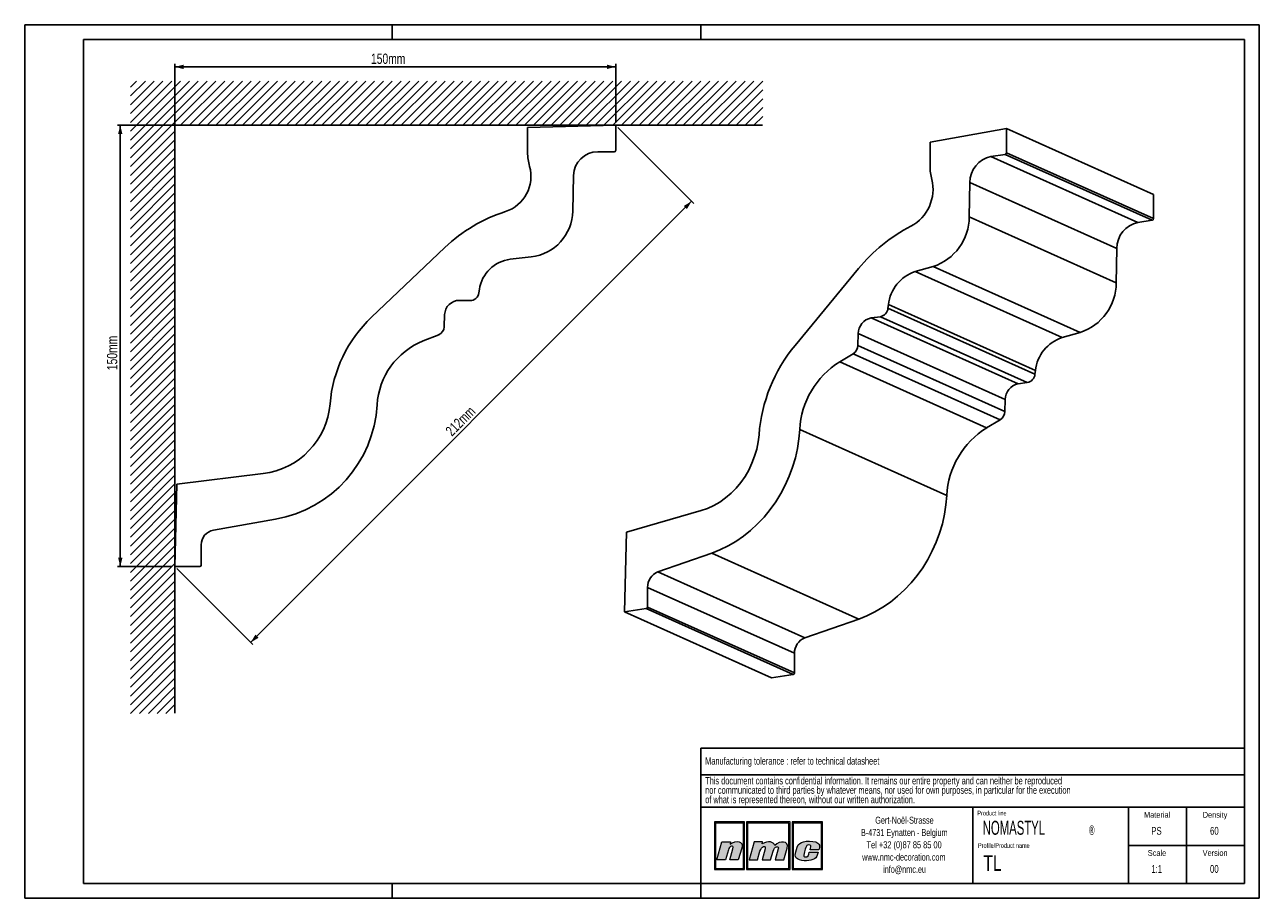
# Model space of a CAD drawing. Header units: millimetres. Extents: x 0 to 420, y 0 to 297.
import ezdxf
from ezdxf.lldxf.tags import DXFTag

# ---------------------------------------------------------------- set-up
doc = ezdxf.new("R2010")
doc.units = ezdxf.units.MM
doc.layers.add('1', color=7, linetype='Continuous', lineweight=25)
for name, color, linetype in [('2', 7, 'Continuous'), ('4', 11, 'PHANTOM'), ('5', 136, 'PHANTOM')]:
    doc.layers.add(name, color=color, linetype=linetype)
doc.styles.add('SLDTEXTSTYLE0', font='TXT', dxfattribs={"width": 0.75})
doc.styles.add('SLDTEXTSTYLE1', font='TXT', dxfattribs={"width": 0.605})
doc.styles.add('SLDTEXTSTYLE2', font='TXT', dxfattribs={"width": 0.693182})
doc.styles.add('SLDTEXTSTYLE3', font='TXT', dxfattribs={"width": 0.70989})
tags = doc.linetypes.add('PHANTOM', pattern=[12.7, 6.35, -1.27, 1.27, -1.27, 1.27, -1.27]).pattern_tags.tags
tags[14:15] = [DXFTag(74, 4), DXFTag(75, 0), DXFTag(340, '0'), DXFTag(46, 1.0), DXFTag(50, 0.0), DXFTag(44, 0.0), DXFTag(45, 0.0)]
tags[12:13] = [DXFTag(74, 4), DXFTag(75, 0), DXFTag(340, '0'), DXFTag(46, 1.0), DXFTag(50, 0.0), DXFTag(44, 0.0), DXFTag(45, 0.0)]
tags[10:11] = [DXFTag(74, 4), DXFTag(75, 0), DXFTag(340, '0'), DXFTag(46, 1.0), DXFTag(50, 0.0), DXFTag(44, 0.0), DXFTag(45, 0.0)]
tags[8:9] = [DXFTag(74, 4), DXFTag(75, 0), DXFTag(340, '0'), DXFTag(46, 1.0), DXFTag(50, 0.0), DXFTag(44, 0.0), DXFTag(45, 0.0)]
tags[6:7] = [DXFTag(74, 4), DXFTag(75, 0), DXFTag(340, '0'), DXFTag(46, 1.0), DXFTag(50, 0.0), DXFTag(44, 0.0), DXFTag(45, 0.0)]
tags[4:5] = [DXFTag(74, 4), DXFTag(75, 0), DXFTag(340, '0'), DXFTag(46, 1.0), DXFTag(50, 0.0), DXFTag(44, 0.0), DXFTag(45, 0.0)]
doc.dimstyles.new('SLDDIMSTYLE0', dxfattribs={"dimtxt": 3.5, "dimasz": 3, "dimexe": 0, "dimexo": 0.0625, "dimgap": 0.875, "dimtad": 1, "dimdec": 0, "dimrnd": 1e-09, "dimzin": 12, "dimdsep": 46, "dimtxsty": 'SLDTEXTSTYLE0', "dimsah": 1, "dimcen": 0.09, "dimadec": 0, "dimazin": 3, "dimtfac": 1, "dimtdec": 0, "dimtofl": 0, "dimtmove": 0, "dimatfit": 3, "dimfxl": 1, "dimfrac": 2, "dimtolj": 1, "dimtzin": 12, "dimarcsym": 0})

# ---------------------------------------------------------------- blocks, each defined once
blk = doc.blocks.new('SW_NOTE_0')
at = {"layer": '2', "color": 0, "attachment_point": 1, "style": 'SLDTEXTSTYLE1'}
for s, insert, char_height in [('NOMASTYL', (0, 6.14), 4.763), ('®', (36.17, 4.54), 3.17)]:
    blk.add_mtext(s, dxfattribs=dict(at, insert=insert, char_height=char_height))
blk = doc.blocks.new('SW_NOTE_1')
at = {"layer": '2', "color": 0, "char_height": 2.3813, "attachment_point": 2}
for s, insert, style in [('Gert-Noël-Strasse', (13.02, 3.07), 'SLDTEXTSTYLE0'), ('B-4731 Eynatten - Belgium', (12.97, -1.11), 'SLDTEXTSTYLE0'), ('Tel +32 (0)87 85 85 00', (12.91, -5.28), 'SLDTEXTSTYLE2'), ('www.nmc-decoration.com', (12.81, -9.46), 'SLDTEXTSTYLE0'), ('info@nmc.eu', (13.06, -13.63), 'SLDTEXTSTYLE0')]:
    blk.add_mtext(s, dxfattribs=dict(at, insert=insert, style=style))
blk = doc.blocks.new('SW_NOTE_2')
at = {"layer": '2', "color": 0, "char_height": 2.5, "attachment_point": 1, "style": 'SLDTEXTSTYLE0'}
for s, insert in [('This document contains confidential information. It remains our entire property and can neither be reproduced', (0, 3.22)), ('nor communicated to third parties by whatever means, nor used for own purposes, in particular for the execution', (0, 0.03)), ('of what is represented thereon, without our written authorization.', (0, -3.17))]:
    blk.add_mtext(s, dxfattribs=dict(at, insert=insert))
blk = doc.blocks.new('_D')
at = {"layer": '5'}
for p, q in [((51.05, 113.79), (51.05, 283.67)), ((201.05, 282.67), (51.05, 282.67)), ((201.05, 263.79), (201.05, 283.67))]:
    blk.add_line(p, q, dxfattribs=at)
for points in [[(51.05, 282.67), (54.05, 281.92), (54.05, 283.42)], [(201.05, 282.67), (198.05, 283.42), (198.05, 281.92)]]:
    blk.add_solid(points, dxfattribs=at)
at = {"layer": '5', "insert": (117.8, 287.18), "char_height": 3.5, "attachment_point": 1, "style": 'SLDTEXTSTYLE0'}
blk.add_mtext('150mm', dxfattribs=at)
blk = doc.blocks.new('_D_1')
at = {"layer": '5'}
for p, q in [((200.05, 262.79), (31.52, 262.79)), ((32.52, 262.79), (32.52, 112.79)), ((50.05, 112.79), (31.52, 112.79))]:
    blk.add_line(p, q, dxfattribs=at)
for points in [[(32.52, 262.79), (31.77, 259.79), (33.27, 259.79)], [(32.52, 112.79), (33.27, 115.79), (31.77, 115.79)]]:
    blk.add_solid(points, dxfattribs=at)
at = {"layer": '5', "insert": (28, 179.54), "char_height": 3.5, "attachment_point": 1, "rotation": 90, "style": 'SLDTEXTSTYLE0'}
blk.add_mtext('150mm', dxfattribs=at)
blk = doc.blocks.new('_D_2')
at = {"layer": '5'}
for p, q in [((201.76, 262.09), (227.58, 236.27)), ((76.87, 86.97), (226.87, 236.97)), ((51.76, 112.09), (77.58, 86.27))]:
    blk.add_line(p, q, dxfattribs=at)
for points in [[(226.87, 236.97), (224.22, 235.38), (225.28, 234.32)], [(76.87, 86.97), (79.53, 88.56), (78.47, 89.62)]]:
    blk.add_solid(points, dxfattribs=at)
at = {"layer": '5', "insert": (142.85, 159.33), "char_height": 3.5, "attachment_point": 1, "rotation": 45, "style": 'SLDTEXTSTYLE0'}
blk.add_mtext('212mm', dxfattribs=at)

msp = doc.modelspace()

# ---------------------------------------------------------------- hatches: boundary and pattern name
at = {"layer": '4'}
h = msp.add_hatch(color=256, dxfattribs=at)
h.paths.add_polyline_path([(234.68, 25.96), (234.68, 9.75), (244.87, 9.75), (244.87, 25.96)], flags=0)
h.paths.add_polyline_path([(244.49, 10.13), (235.06, 10.13), (235.06, 25.58), (244.49, 25.58)], flags=0)
h = msp.add_hatch(color=256, dxfattribs=at)
h.paths.add_polyline_path([(245.56, 9.75), (260.37, 9.75), (260.37, 25.96), (245.56, 25.96)], flags=0)
h.paths.add_polyline_path([(259.99, 10.13), (245.93, 10.13), (245.93, 25.58), (259.99, 25.58)], flags=0)
h = msp.add_hatch(color=256, dxfattribs=at)
h.paths.add_polyline_path([(261.06, 9.75), (271.42, 9.75), (271.42, 25.96), (261.06, 25.96)], flags=0)
h.paths.add_polyline_path([(261.43, 10.13), (261.43, 25.58), (271.05, 25.58), (271.05, 10.13)], flags=0)
h = msp.add_hatch(color=256, dxfattribs=at)
edge = h.paths.add_edge_path(flags=0)
edge.add_line((240.11, 19.18), (240.01, 18.45))
edge.add_spline(control_points=[(240.01, 18.45), (242.01, 19.83), (244.69, 19.62), (243.92, 17.08)], knot_values=[3, 3, 3, 3, 4, 4, 4, 4], weights=[1, 1, 1, 1], degree=3, periodic=0)
edge.add_line((243.92, 17.08), (242.74, 13.04))
edge.add_line((242.74, 13.04), (239.86, 13.04))
edge.add_line((239.86, 13.04), (240.9, 16.86))
edge.add_spline(control_points=[(240.9, 16.86), (241.35, 18.46), (239.69, 17.69), (239.37, 16.5)], knot_values=[7, 7, 7, 7, 8, 8, 8, 8], weights=[1, 1, 1, 1], degree=3, periodic=0)
edge.add_line((239.37, 16.5), (238.41, 13.02))
edge.add_line((238.41, 13.02), (235.46, 13.02))
edge.add_line((235.46, 13.02), (237.17, 19.18))
edge.add_line((237.17, 19.18), (240.11, 19.18))
h = msp.add_hatch(color=256, dxfattribs=at)
edge = h.paths.add_edge_path(flags=0)
edge.add_spline(control_points=[(255.21, 17.99), (254.81, 19.29), (252.9, 19.64), (250.93, 18.47)], knot_values=[10, 10, 10, 10, 11, 11, 11, 11], weights=[1, 1, 1, 1], degree=3, periodic=0)
edge.add_line((250.93, 18.47), (251, 19.16))
edge.add_line((251, 19.16), (248.19, 19.16))
edge.add_line((248.19, 19.16), (246.43, 13.04))
edge.add_line((246.43, 13.04), (249.29, 13.04))
edge.add_line((249.29, 13.04), (250.14, 16.01))
edge.add_spline(control_points=[(250.14, 16.01), (250.62, 17.76), (252.29, 18.26), (251.89, 16.78)], knot_values=[1, 1, 1, 1, 2, 2, 2, 2], weights=[1, 1, 1, 1], degree=3, periodic=0)
edge.add_line((251.89, 16.78), (250.87, 13.04))
edge.add_line((250.87, 13.04), (253.77, 13.04))
edge.add_line((253.77, 13.04), (254.61, 16.03))
edge.add_spline(control_points=[(254.61, 16.03), (255.08, 17.79), (256.67, 17.98), (256.34, 16.78)], knot_values=[5, 5, 5, 5, 6, 6, 6, 6], weights=[1, 1, 1, 1], degree=3, periodic=0)
edge.add_line((256.34, 16.78), (255.32, 13.04))
edge.add_line((255.32, 13.04), (258.25, 13.04))
edge.add_line((258.25, 13.04), (259.38, 17.06))
edge.add_spline(control_points=[(259.38, 17.06), (260.09, 19.58), (256.84, 19.76), (255.21, 17.99)], knot_values=[9, 9, 9, 9, 10, 10, 10, 10], weights=[1, 1, 1, 1], degree=3, periodic=0)
h = msp.add_hatch(color=256, dxfattribs=at)
edge = h.paths.add_edge_path(flags=0)
edge.add_spline(control_points=[(262.89, 13.39), (261.85, 13.98), (261.99, 14.85), (262.84, 17.43)], knot_values=[12, 12, 12, 12, 13, 13, 13, 13], weights=[1, 1, 1, 1], degree=3, periodic=0)
edge.add_spline(control_points=[(262.84, 17.43), (263.19, 18.49), (263.98, 18.97), (264.94, 19.25)], knot_values=[13, 13, 13, 13, 14, 14, 14, 14], weights=[1, 1, 1, 1], degree=3, periodic=0)
edge.add_spline(control_points=[(264.94, 19.25), (265.88, 19.52), (267.96, 19.52), (269.09, 19.14)], knot_values=[14, 14, 14, 14, 15, 15, 15, 15], weights=[1, 1, 1, 1], degree=3, periodic=0)
edge.add_spline(control_points=[(269.09, 19.14), (269.53, 18.99), (270.16, 18.59), (270.35, 18.1)], knot_values=[15, 15, 15, 15, 16, 16, 16, 16], weights=[1, 1, 1, 1], degree=3, periodic=0)
edge.add_spline(control_points=[(270.35, 18.1), (270.56, 17.46), (270.3, 16.95), (270.14, 16.5)], knot_values=[0, 0, 0, 0, 1, 1, 1, 1], weights=[1, 1, 1, 1], degree=3, periodic=0)
edge.add_spline(control_points=[(270.14, 16.5), (269.24, 16.49), (268.31, 16.49), (267.18, 16.49)], knot_values=[1, 1, 1, 1, 2, 2, 2, 2], weights=[1, 1, 1, 1], degree=3, periodic=0)
edge.add_spline(control_points=[(267.18, 16.49), (267.36, 17.3), (267.62, 17.81), (267.16, 18.09)], knot_values=[2, 2, 2, 2, 3, 3, 3, 3], weights=[1, 1, 1, 1], degree=3, periodic=0)
edge.add_spline(control_points=[(267.16, 18.09), (266.93, 18.2), (266.56, 18.18), (266.35, 18.09)], knot_values=[3, 3, 3, 3, 4, 4, 4, 4], weights=[1, 1, 1, 1], degree=3, periodic=0)
edge.add_spline(control_points=[(266.35, 18.09), (265.95, 17.9), (265.85, 17.71), (265.71, 17.22)], knot_values=[4, 4, 4, 4, 5, 5, 5, 5], weights=[1, 1, 1, 1], degree=3, periodic=0)
edge.add_spline(control_points=[(265.71, 17.22), (265.46, 16.3), (265.43, 16.26), (265.16, 15.2)], knot_values=[5, 5, 5, 5, 6, 6, 6, 6], weights=[1, 1, 1, 1], degree=3, periodic=0)
edge.add_spline(control_points=[(265.16, 15.2), (264.89, 14.31), (265.12, 14.11), (265.5, 14.05)], knot_values=[6, 6, 6, 6, 7, 7, 7, 7], weights=[1, 1, 1, 1], degree=3, periodic=0)
edge.add_spline(control_points=[(265.5, 14.05), (266.56, 13.92), (266.63, 14.81), (266.88, 15.64)], knot_values=[7, 7, 7, 7, 8, 8, 8, 8], weights=[1, 1, 1, 1], degree=3, periodic=0)
edge.add_line((266.88, 15.64), (266.93, 15.64))
edge.add_line((266.93, 15.64), (269.88, 15.64))
edge.add_spline(control_points=[(269.88, 15.64), (269.66, 14.75), (269.37, 13.75), (268.63, 13.38)], knot_values=[10, 10, 10, 10, 11, 11, 11, 11], weights=[1, 1, 1, 1], degree=3, periodic=0)
edge.add_spline(control_points=[(268.63, 13.38), (267.27, 12.79), (264.78, 12.34), (262.89, 13.39)], knot_values=[11, 11, 11, 11, 12, 12, 12, 12], weights=[1, 1, 1, 1], degree=3, periodic=0)

# ---------------------------------------------------------------- linework, layer by layer
at = {"color": 7, "linetype": 'Continuous', "lineweight": 25}
for p, q in [((201.05, 262.79), (171.07, 262.01)), ((171.07, 262.01), (171.07, 253.58)), ((201.05, 254.29), (201.05, 262.79)), ((333.97, 261.69), (308, 257.05)), ((333.97, 253.48), (333.97, 261.69)), ((333.97, 261.69), (383.97, 239.27)), ((308, 257.05), (308, 248.91)), ((194.92, 253.79), (200.55, 253.79)), ((328.66, 252.2), (333.54, 252.93)), ((328.66, 252.2), (378.66, 229.79)), ((333.54, 252.93), (383.54, 230.52)), ((333.97, 253.48), (383.97, 231.06)), ((186.47, 233.64), (186.72, 245.76)), ((321.34, 231.64), (321.56, 243.38)), ((321.56, 243.38), (371.56, 220.97)), ((383.97, 231.06), (383.97, 239.27)), ((321.34, 231.64), (371.34, 209.23)), ((378.66, 229.79), (383.54, 230.52)), ((142.95, 221.28), (118.02, 197.59)), ((371.34, 209.23), (371.56, 220.97)), ((165.2, 217.26), (172.31, 218.08)), ((302.93, 213.07), (309.08, 214.78)), ((309.08, 214.78), (359.08, 192.37)), ((283.65, 214.07), (262.07, 187.96)), ((302.93, 213.07), (352.93, 190.65)), ((154.53, 205.8), (154.7, 207.04)), ((147.91, 203.27), (151.52, 203.22)), ((293.68, 200.62), (293.83, 201.83)), ((293.83, 201.83), (343.83, 179.42)), ((142.71, 194.28), (142.85, 198.43)), ((287.95, 197.31), (291.08, 197.74)), ((291.08, 197.74), (341.08, 175.32)), ((293.68, 200.62), (343.68, 178.2)), ((287.95, 197.31), (337.95, 174.9)), ((135.55, 189.48), (140.83, 191.59)), ((283.45, 187.96), (283.57, 191.99)), ((283.57, 191.99), (333.57, 169.57)), ((352.93, 190.65), (359.08, 192.37)), ((277.25, 182.4), (281.82, 185.12)), ((281.82, 185.12), (331.82, 162.71)), ((283.45, 187.96), (333.45, 165.55)), ((277.25, 182.4), (327.25, 159.98)), ((343.68, 178.2), (343.83, 179.42)), ((337.95, 174.9), (341.08, 175.32)), ((333.45, 165.55), (333.57, 169.57)), ((327.25, 159.98), (331.82, 162.71)), ((263.68, 159.38), (313.68, 136.96)), ((81.15, 144.42), (51.79, 140.78)), ((51.79, 140.78), (51.05, 112.79)), ((230.14, 131.83), (204.71, 124.52)), ((64.18, 125.12), (85.31, 128.87)), ((204.71, 124.52), (204.07, 97.39)), ((60.05, 113.29), (60.05, 120.19)), ((215.44, 110.99), (233.74, 117.35)), ((233.74, 117.35), (283.74, 94.94)), ((51.05, 112.79), (59.55, 112.79)), ((215.44, 110.99), (265.44, 88.57)), ((211.86, 99.03), (211.86, 105.7)), ((211.86, 105.7), (261.86, 83.29)), ((204.07, 97.39), (211.43, 98.49)), ((204.07, 97.39), (254.07, 74.97)), ((211.43, 98.49), (261.43, 76.07)), ((211.86, 99.03), (261.86, 76.62)), ((265.44, 88.57), (283.74, 94.94)), ((261.86, 76.62), (261.86, 83.29)), ((254.07, 74.97), (261.43, 76.07))]:
    msp.add_line(p, q, dxfattribs=at)
at = {"color": 7, "linetype": 'Continuous', "lineweight": 25, "flags": 128}
for points in [[(249.81, 157.61), (249.52, 155.14), (249.02, 152.69), (248.32, 150.26), (247.41, 147.9), (246.32, 145.61), (245.05, 143.43), (243.61, 141.37), (242.01, 139.45), (240.28, 137.69), (238.42, 136.11), (236.46, 134.73), (234.41, 133.54), (232.3, 132.57), (230.14, 131.83)], [(233.74, 117.35), (236.53, 118.45), (239.26, 119.78), (241.92, 121.34), (244.49, 123.11), (246.96, 125.09), (249.31, 127.26), (251.52, 129.61), (253.58, 132.13), (255.48, 134.79), (257.2, 137.59), (258.74, 140.51), (260.09, 143.52), (261.24, 146.61), (262.17, 149.76), (262.89, 152.95), (263.4, 156.16), (263.68, 159.38)], [(283.74, 94.94), (286.53, 96.03), (289.26, 97.37), (291.92, 98.92), (294.49, 100.7), (296.96, 102.68), (299.31, 104.85), (301.52, 107.2), (303.58, 109.71), (305.48, 112.38), (307.2, 115.18), (308.74, 118.09), (310.09, 121.1), (311.24, 124.19), (312.17, 127.34), (312.89, 130.54), (313.4, 133.75), (313.68, 136.96)]]:
    msp.add_lwpolyline(points, dxfattribs=at)
at = {"color": 7, "linetype": 'Continuous', "lineweight": 25}
for centre, radius, start, end in [((188.07, 253.58), 17, 180, 196.16), ((194.92, 245.59), 8.2, 90, 178.8036), ((200.55, 254.29), 0.5, 270, 0), ((330.54, 243.42), 8.98, 102.0592, 180.25), ((333.42, 253.47), 0.55, 282.2489, 1.0879), ((159.73, 245.37), 12.5, 287.7024, 16.16), ((325.19, 248.86), 17.19, 179.8371, 194.9486), ((294.8, 241.03), 14.2, 298.0723, 13.8329), ((179.8, 182.49), 53.5, 107.7024, 133.5377), ((170.47, 233.98), 16, 276.6083, 358.8036), ((303.4, 231.8), 17.94, 288.4569, 359.5059), ((383.42, 231.05), 0.55, 282.2489, 1.0879), ((327.2, 178.5), 56.23, 117.225, 140.7605), ((380.54, 221.01), 8.98, 102.0592, 180.25), ((166.58, 205.34), 12, 96.6083, 171.8699), ((307.05, 200.43), 13.29, 108.0723, 173.9571), ((353.4, 209.38), 17.94, 288.4569, 359.5059), ((147.85, 198.27), 5, 89.2954, 178.1233), ((151.56, 206.22), 3, 269.2954, 351.8699), ((149.71, 164.25), 46, 133.5377, 175.2381), ((290.44, 200.93), 3.26, 281.3025, 354.3994), ((139.71, 194.38), 3, 291.8125, 358.1233), ((289.04, 191.95), 5.48, 101.5305, 179.587), ((144.84, 166.27), 25, 111.8125, 176.6194), ((357.05, 178.02), 13.29, 108.0723, 173.9571), ((303.92, 153.41), 54.28, 140.4569, 175.5592), ((279.98, 188.06), 3.46, 301.922, 358.317), ((292.44, 157.94), 28.79, 121.8396, 177.1354), ((340.44, 178.52), 3.26, 281.3025, 354.3994), ((339.04, 169.53), 5.48, 101.5305, 179.587), ((77.96, 170.22), 26, 277.0617, 355.2381), ((77.96, 170.22), 42, 280.0815, 356.6194), ((329.98, 165.65), 3.46, 301.922, 358.317), ((342.44, 135.52), 28.79, 121.8396, 177.1354), ((65.05, 120.19), 5, 100.0815, 180), ((59.55, 113.29), 0.5, 270, 0), ((217.51, 105.74), 5.64, 111.5272, 180.4017), ((211.32, 99.02), 0.55, 282.2489, 1.0879), ((267.51, 83.32), 5.64, 111.5272, 180.4017), ((261.32, 76.61), 0.55, 282.2489, 1.0879)]:
    msp.add_arc(centre, radius, start, end, dxfattribs=at)
at = {"layer": '1'}
for p, q in [((20, 292), (415, 292)), ((20, 5), (20, 292)), ((415, 5), (415, 292)), ((230, 41.94), (415, 41.94)), ((230, 30.94), (415, 30.94)), ((20, 5), (415, 5))]:
    msp.add_line(p, q, dxfattribs=at)
at = {"layer": '1', "linetype": 'Continuous'}
for p, q in [((230, 51.09), (415, 51.09)), ((230, 51.09), (230, 5)), ((322.5, 5), (322.5, 30.94)), ((375.5, 5), (375.5, 30.94))]:
    msp.add_line(p, q, dxfattribs=at)
at = {"layer": '2', "linetype": 'Continuous'}
for p, q in [((0, 297), (420, 297)), ((0, 297), (0, 0)), ((125, 292), (125, 297)), ((230, 292), (230, 297)), ((420, 297), (420, 0)), ((395.25, 30.94), (395.25, 5)), ((415, 17.97), (375.5, 17.97)), ((125, 0), (125, 5)), ((230, 5), (230, 0)), ((0, 0), (420, 0))]:
    msp.add_line(p, q, dxfattribs=at)
at = {"layer": '5', "color": 8, "linetype": 'Continuous'}
for p, q in [((65.05, 277.83), (35.99, 248.77)), ((62.05, 277.83), (35.99, 251.77)), ((59.05, 277.83), (35.99, 254.77)), ((56.05, 277.83), (35.99, 257.77)), ((53.05, 277.83), (35.99, 260.77)), ((50.05, 277.83), (35.99, 263.77)), ((47.05, 277.83), (35.99, 266.77)), ((44.05, 277.83), (35.99, 269.77)), ((41.05, 277.83), (35.99, 272.77)), ((38.05, 277.83), (35.99, 275.77)), ((68.05, 277.83), (53.05, 262.83)), ((71.05, 277.83), (56.05, 262.83)), ((74.05, 277.83), (59.05, 262.83)), ((77.05, 277.83), (62.05, 262.83)), ((80.05, 277.83), (65.05, 262.83)), ((83.05, 277.83), (68.05, 262.83)), ((86.05, 277.83), (71.05, 262.83)), ((89.05, 277.83), (74.05, 262.83)), ((92.05, 277.83), (77.05, 262.83)), ((95.05, 277.83), (80.05, 262.83)), ((98.05, 277.83), (83.05, 262.83)), ((101.05, 277.83), (86.05, 262.83)), ((104.05, 277.83), (89.05, 262.83)), ((107.05, 277.83), (92.05, 262.83)), ((110.05, 277.83), (95.05, 262.83)), ((113.05, 277.83), (98.05, 262.83)), ((116.05, 277.83), (101.05, 262.83)), ((119.05, 277.83), (104.05, 262.83)), ((122.05, 277.83), (107.05, 262.83)), ((125.05, 277.83), (110.05, 262.83)), ((128.05, 277.83), (113.05, 262.83)), ((131.05, 277.83), (116.05, 262.83)), ((134.05, 277.83), (119.05, 262.83)), ((137.05, 277.83), (122.05, 262.83)), ((140.05, 277.83), (125.05, 262.83)), ((143.05, 277.83), (128.05, 262.83)), ((146.05, 277.83), (131.05, 262.83)), ((149.05, 277.83), (134.05, 262.83)), ((152.05, 277.83), (137.05, 262.83)), ((155.05, 277.83), (140.05, 262.83)), ((158.05, 277.83), (143.05, 262.83)), ((161.05, 277.83), (146.05, 262.83)), ((164.05, 277.83), (149.05, 262.83)), ((167.05, 277.83), (152.05, 262.83)), ((170.05, 277.83), (155.05, 262.83)), ((173.05, 277.83), (158.05, 262.83)), ((176.05, 277.83), (161.05, 262.83)), ((179.05, 277.83), (164.05, 262.83)), ((182.05, 277.83), (167.05, 262.83)), ((185.05, 277.83), (170.05, 262.83)), ((188.05, 277.83), (173.05, 262.83)), ((191.05, 277.83), (176.05, 262.83)), ((194.05, 277.83), (179.05, 262.83)), ((197.05, 277.83), (182.05, 262.83)), ((200.05, 277.83), (185.05, 262.83)), ((203.05, 277.83), (188.05, 262.83)), ((206.05, 277.83), (191.05, 262.83)), ((209.05, 277.83), (194.05, 262.83)), ((212.05, 277.83), (197.05, 262.83)), ((215.05, 277.83), (200.05, 262.83)), ((218.05, 277.83), (203.05, 262.83)), ((221.05, 277.83), (206.05, 262.83)), ((224.05, 277.83), (209.05, 262.83)), ((227.05, 277.83), (212.05, 262.83)), ((230.05, 277.83), (215.05, 262.83)), ((233.05, 277.83), (218.05, 262.83)), ((236.05, 277.83), (221.05, 262.83)), ((239.05, 277.83), (224.05, 262.83)), ((242.05, 277.83), (227.05, 262.83)), ((245.05, 277.83), (230.05, 262.83)), ((248.05, 277.83), (233.05, 262.83)), ((251.05, 277.83), (236.05, 262.83)), ((251.05, 274.83), (239.05, 262.83)), ((251.05, 271.83), (242.05, 262.83)), ((251.05, 268.83), (245.05, 262.83)), ((251.05, 265.83), (248.05, 262.83)), ((51.07, 260.86), (35.99, 245.77)), ((250.96, 262.83), (51.07, 262.83)), ((51.07, 262.83), (51.07, 62.95)), ((51.07, 257.86), (35.99, 242.77)), ((51.07, 254.86), (35.99, 239.77)), ((51.07, 251.86), (35.99, 236.77)), ((51.07, 248.86), (35.99, 233.77)), ((51.07, 245.86), (35.99, 230.77)), ((51.07, 242.86), (35.99, 227.77)), ((51.07, 239.86), (35.99, 224.77)), ((51.07, 236.86), (35.99, 221.77)), ((51.07, 233.86), (35.99, 218.77)), ((51.07, 230.86), (35.99, 215.77)), ((51.07, 227.86), (35.99, 212.77)), ((51.07, 224.86), (35.99, 209.77)), ((51.07, 221.86), (35.99, 206.77)), ((51.07, 218.86), (35.99, 203.77)), ((51.07, 215.86), (35.99, 200.77)), ((51.07, 212.86), (35.99, 197.77)), ((51.07, 209.86), (35.99, 194.77)), ((51.07, 206.86), (35.99, 191.77)), ((51.07, 203.86), (35.99, 188.77)), ((51.07, 200.86), (35.99, 185.77)), ((51.07, 197.86), (35.99, 182.77)), ((51.07, 194.86), (35.99, 179.77)), ((51.07, 191.86), (35.99, 176.77)), ((51.07, 188.86), (35.99, 173.77)), ((51.07, 185.86), (35.99, 170.77)), ((51.07, 182.86), (35.99, 167.77)), ((51.07, 179.86), (35.99, 164.77)), ((51.07, 176.86), (35.99, 161.77)), ((51.07, 173.86), (35.99, 158.77)), ((51.07, 170.86), (35.99, 155.77)), ((51.07, 167.86), (35.99, 152.77)), ((51.07, 164.86), (35.99, 149.77)), ((51.07, 161.86), (35.99, 146.77)), ((51.07, 158.86), (35.99, 143.77)), ((51.07, 155.86), (35.99, 140.77)), ((51.07, 152.86), (35.99, 137.77)), ((51.07, 149.86), (35.99, 134.77)), ((51.07, 146.86), (35.99, 131.77)), ((51.07, 143.86), (35.99, 128.77)), ((51.07, 140.86), (35.99, 125.77)), ((51.07, 137.86), (35.99, 122.77)), ((51.07, 134.86), (35.99, 119.77)), ((51.07, 131.86), (35.99, 116.77)), ((51.07, 128.86), (35.99, 113.77)), ((51.07, 125.86), (35.99, 110.77)), ((51.07, 122.86), (35.99, 107.77)), ((51.07, 119.86), (35.99, 104.77)), ((51.07, 116.86), (35.99, 101.77)), ((51.07, 113.86), (35.99, 98.77)), ((51.07, 110.86), (35.99, 95.77)), ((51.07, 107.86), (35.99, 92.77)), ((51.07, 104.86), (35.99, 89.77)), ((51.07, 101.86), (35.99, 86.77)), ((51.07, 98.86), (35.99, 83.77)), ((51.07, 95.86), (35.99, 80.77)), ((51.07, 92.86), (35.99, 77.77)), ((51.07, 89.86), (35.99, 74.77)), ((51.07, 86.86), (35.99, 71.77)), ((51.07, 83.86), (35.99, 68.77)), ((51.07, 80.86), (35.99, 65.77)), ((51.07, 77.86), (35.99, 62.77)), ((51.07, 74.86), (39.07, 62.86)), ((51.07, 71.86), (42.07, 62.86)), ((51.07, 68.86), (45.07, 62.86)), ((51.07, 65.86), (48.07, 62.86))]:
    msp.add_line(p, q, dxfattribs=at)
at = {"layer": '5', "color": 11, "linetype": 'Continuous', "lineweight": 18}
for p, q in [((244.87, 25.96), (234.68, 25.96)), ((234.68, 25.96), (234.68, 9.75)), ((244.49, 25.58), (235.06, 25.58)), ((235.06, 25.58), (235.06, 10.13)), ((244.49, 10.13), (244.49, 25.58)), ((244.87, 9.75), (244.87, 25.96)), ((260.37, 25.96), (245.56, 25.96)), ((245.56, 25.96), (245.56, 9.75)), ((259.99, 25.58), (245.93, 25.58)), ((245.93, 25.58), (245.93, 10.13)), ((259.99, 10.13), (259.99, 25.58)), ((260.37, 9.75), (260.37, 25.96)), ((271.42, 25.96), (261.06, 25.96)), ((261.06, 25.96), (261.06, 9.75)), ((261.43, 25.58), (261.43, 10.13)), ((271.05, 25.58), (261.43, 25.58)), ((271.05, 10.13), (271.05, 25.58)), ((271.42, 9.75), (271.42, 25.96)), ((235.46, 13.02), (237.17, 19.18)), ((237.17, 19.18), (240.11, 19.18)), ((239.86, 13.04), (240.9, 16.86)), ((240.11, 19.18), (240.01, 18.45)), ((243.92, 17.08), (242.74, 13.04)), ((248.19, 19.16), (246.43, 13.04)), ((251, 19.16), (248.19, 19.16)), ((250.93, 18.47), (251, 19.16)), ((258.25, 13.04), (259.38, 17.06)), ((238.41, 13.02), (235.46, 13.02)), ((239.37, 16.5), (238.41, 13.02)), ((242.74, 13.04), (239.86, 13.04)), ((246.43, 13.04), (249.29, 13.04)), ((249.29, 13.04), (250.14, 16.01)), ((251.89, 16.78), (250.87, 13.04)), ((250.87, 13.04), (253.77, 13.04)), ((253.77, 13.04), (254.61, 16.03)), ((256.34, 16.78), (255.32, 13.04)), ((255.32, 13.04), (258.25, 13.04)), ((266.88, 15.64), (266.93, 15.64)), ((266.93, 15.64), (269.88, 15.64)), ((234.68, 9.75), (244.87, 9.75)), ((235.06, 10.13), (244.49, 10.13)), ((245.56, 9.75), (260.37, 9.75)), ((245.93, 10.13), (259.99, 10.13)), ((261.06, 9.75), (271.42, 9.75)), ((261.43, 10.13), (271.05, 10.13))]:
    msp.add_line(p, q, dxfattribs=at)
for points in [[(240.9, 16.86), (241.35, 18.46), (239.69, 17.69), (239.37, 16.5)], [(240.01, 18.45), (242.01, 19.83), (244.69, 19.62), (243.92, 17.08)], [(250.14, 16.01), (250.62, 17.76), (252.29, 18.26), (251.89, 16.78)], [(255.21, 17.99), (254.81, 19.29), (252.9, 19.64), (250.93, 18.47)], [(254.61, 16.03), (255.08, 17.79), (256.67, 17.98), (256.34, 16.78)], [(259.38, 17.06), (260.09, 19.58), (256.84, 19.76), (255.21, 17.99)], [(262.89, 13.39), (261.85, 13.98), (261.99, 14.85), (262.84, 17.43)], [(262.84, 17.43), (263.19, 18.49), (263.98, 18.97), (264.94, 19.25)], [(264.94, 19.25), (265.88, 19.52), (267.96, 19.52), (269.09, 19.14)], [(265.71, 17.22), (265.46, 16.3), (265.43, 16.26), (265.16, 15.2)], [(266.35, 18.09), (265.95, 17.9), (265.85, 17.71), (265.71, 17.22)], [(267.16, 18.09), (266.93, 18.2), (266.56, 18.18), (266.35, 18.09)], [(267.18, 16.49), (267.36, 17.3), (267.62, 17.81), (267.16, 18.09)], [(269.09, 19.14), (269.53, 18.99), (270.16, 18.59), (270.35, 18.1)], [(270.35, 18.1), (270.56, 17.46), (270.3, 16.95), (270.14, 16.5)], [(268.63, 13.38), (267.27, 12.79), (264.78, 12.34), (262.89, 13.39)], [(265.16, 15.2), (264.89, 14.31), (265.12, 14.11), (265.5, 14.05)], [(265.5, 14.05), (266.56, 13.92), (266.63, 14.81), (266.88, 15.64)], [(270.14, 16.5), (269.24, 16.49), (268.31, 16.49), (267.18, 16.49)], [(269.88, 15.64), (269.66, 14.75), (269.37, 13.75), (268.63, 13.38)]]:
    msp.add_open_spline(points, degree=3, dxfattribs=at)

# ---------------------------------------------------------------- block references
at = {"layer": '2'}
for name, p in [('SW_NOTE_2', (231.5, 38)), ('SW_NOTE_1', (286.26, 24.66)), ('SW_NOTE_0', (325.91, 20.21))]:
    msp.add_blockref(name, p, dxfattribs=at)

# ---------------------------------------------------------------- texts
at = {"layer": '2', "style": 'SLDTEXTSTYLE0'}
for s, insert, char_height, attachment_point in [('PS', (385.01, 24.26), 2.646, 2), ('60', (404.71, 24.26), 2.646, 2), ('TL', (326.16, 14.61), 5.292, 1), ('1:1', (385.09, 11.3), 2.646, 2), ('00', (404.7, 11.3), 2.646, 2)]:
    msp.add_mtext(s, dxfattribs=dict(at, insert=insert, char_height=char_height, attachment_point=attachment_point))
at = {"layer": '4'}
for s, insert, char_height, attachment_point, style in [('Manufacturing tolerance : refer to technical datasheet', (231.5, 47.94), 2.5, 1, 'SLDTEXTSTYLE0'), ('Product line', (324.06, 29.75), 1.5875, 1, 'SLDTEXTSTYLE3'), ('Material', (385.24, 29.39), 2, 2, 'SLDTEXTSTYLE0'), ('Density', (404.94, 29.39), 2, 2, 'SLDTEXTSTYLE0'), ('Profile/Product name', (324.3, 18.73), 1.5875, 1, 'SLDTEXTSTYLE3'), ('Scale', (385.2, 16.42), 2, 2, 'SLDTEXTSTYLE0'), ('Version', (404.97, 16.42), 2, 2, 'SLDTEXTSTYLE0')]:
    msp.add_mtext(s, dxfattribs=dict(at, insert=insert, char_height=char_height, attachment_point=attachment_point, style=style))

# ---------------------------------------------------------------- dimensions: what is measured, and where the dimension line sits
at = {"layer": '5'}
dim = msp.add_linear_dim(base=(51.05, 282.67), p1=(201.05, 262.79), p2=(51.05, 112.79), dimstyle='SLDDIMSTYLE0', dxfattribs=at)
dim.commit()
dim.dimension.update_dxf_attribs({"geometry": '_D', "text_midpoint": (126.05, 282.67)})
for base, p1, p2, angle, picture, middle in [((32.52, 112.79), (201.05, 262.79), (51.05, 112.79), 90, '_D_1', (32.52, 187.79)), ((226.87, 236.97), (51.05, 112.79), (201.05, 262.79), 45, '_D_2', (151.87, 161.97))]:
    dim = msp.add_linear_dim(base=base, p1=p1, p2=p2, angle=angle, dimstyle='SLDDIMSTYLE0', dxfattribs=at)
    dim.commit()
    dim.dimension.update_dxf_attribs({"geometry": picture, "text_midpoint": middle})

doc.saveas('drawing.dxf')
